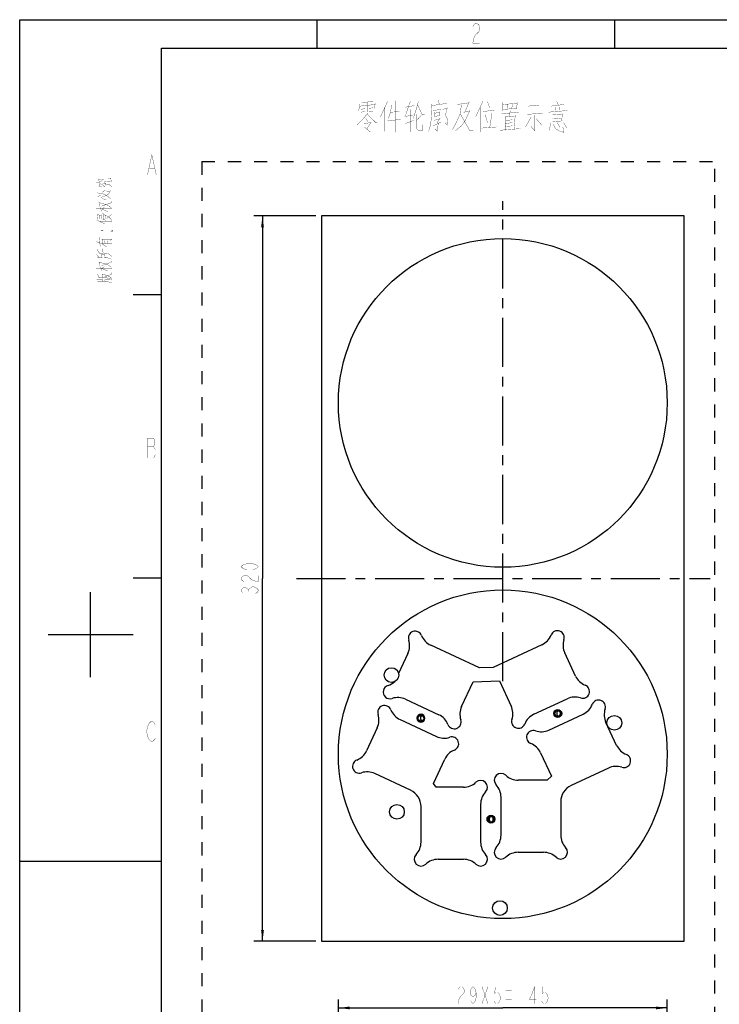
# Model space of a CAD drawing. Header units: millimetres. Extents: x 0 to 420, y 0 to 297.
# Tile 6 of 18: x 0 to 123, y 123 to 297. Entities that reach past the tile are written whole.
import ezdxf

# ---------------------------------------------------------------- set-up
doc = ezdxf.new("R2010")
doc.units = ezdxf.units.MM
doc.header["$LTSCALE"] = 23.1
doc.linetypes.add('CENTER', pattern=[0.6, 0.375, -0.075, 0.075, -0.075])
doc.linetypes.add('DASHED', pattern=[0.2, 0.1, -0.1])
doc.layers.get('0').update_dxf_attribs({"linetype": 'CONTINUOUS'})
for name, color, linetype in [('11KW_MOTOR_DDXF_CONTINUOUS_LINE', 7, 'CONTINUOUS'), ('11KW_MOTOR_DRIVE_SDXF_DIMENSION', 7, 'CONTINUOUS'), ('11KW_MOTOR_DRIVE_SRQ_INDXF_AXIS', 7, 'CONTINUOUS'), ('13KW_HVAC_SRQ_DXF_FORMAT', 7, 'CONTINUOUS'), ('13KW_HVAC_SRQ_DXF_TEXT', 7, 'CONTINUOUS'), ('50_ALL_DETAILS', 7, 'CONTINUOUS')]:
    doc.layers.add(name, color=color, linetype=linetype)
doc.styles.get("Standard").update_dxf_attribs({"font": 'txt', "width": 0.7})
doc.dimstyles.new('DIMSTYLE_10', dxfattribs={"dimtxt": 3, "dimasz": 2, "dimexe": 1.5, "dimexo": 1, "dimgap": 0.75, "dimtad": 1, "dimdec": 0, "dimlfac": 2.5, "dimdsep": 46, "dimtxsty": 'Standard', "dimblk": '_FILLED', "dimblk1": '_FILLED', "dimblk2": '_FILLED', "dimcen": 0.09, "dimazin": 2, "dimtp": 0.01, "dimtm": 0.01, "dimtfac": 1, "dimtdec": 0, "dimtofl": 0, "dimtmove": 0, "dimatfit": 3, "dimldrblk": '_FILLED', "dimfxl": 0, "dimtolj": 1, "dimarcsym": 0})
doc.dimstyles.new('DIMSTYLE_12', dxfattribs={"dimtxt": 3, "dimasz": 2, "dimexe": 1.5, "dimexo": 1, "dimgap": 0.75, "dimtad": 1, "dimlfac": 2.5, "dimdsep": 46, "dimtxsty": 'Standard', "dimblk": '_FILLED', "dimblk1": '_FILLED', "dimblk2": '_FILLED', "dimcen": 0.09, "dimazin": 2, "dimtp": 0.01, "dimtm": 0.01, "dimtfac": 1, "dimtofl": 0, "dimtmove": 0, "dimatfit": 3, "dimldrblk": '_FILLED', "dimfxl": 0, "dimtolj": 1, "dimarcsym": 0})

# ---------------------------------------------------------------- blocks, each defined once
blk = doc.blocks.new('_FILLED')
at = {"color": 0, "linetype": 'ByBlock'}
blk.add_solid([(0, 0), (-1, 0.125), (-1, -0.125)], dxfattribs=at)
blk = doc.blocks.new('*D50')
at = {"layer": '11KW_MOTOR_DRIVE_SDXF_DIMENSION', "color": 2, "linetype": 'Continuous'}
for p, q in [((56.22, 108.99), (56.22, 124.12)), ((114.22, 108.99), (114.22, 124.12)), ((56.22, 122.62), (85.22, 122.62)), ((114.22, 122.62), (85.22, 122.62))]:
    blk.add_line(p, q, dxfattribs=at)
at = {"layer": '11KW_MOTOR_DRIVE_SDXF_DIMENSION', "color": 2, "linetype": 'Continuous', "xscale": 2, "yscale": 2, "zscale": 2, "rotation": 180}
blk.add_blockref('_FILLED', (56.22, 122.62), dxfattribs=at)
at = {"layer": '11KW_MOTOR_DRIVE_SDXF_DIMENSION', "color": 2, "linetype": 'Continuous', "xscale": 2, "yscale": 2, "zscale": 2}
blk.add_blockref('_FILLED', (114.22, 122.62), dxfattribs=at)
blk = doc.blocks.new('*D53')
at = {"layer": '11KW_MOTOR_DRIVE_SDXF_DIMENSION', "color": 2, "linetype": 'Continuous'}
for p, q in [((52.22, 262.38), (41.33, 262.38)), ((42.83, 262.38), (42.83, 198.38)), ((42.83, 134.38), (42.83, 198.38)), ((52.22, 134.38), (41.33, 134.38))]:
    blk.add_line(p, q, dxfattribs=at)
at = {"layer": '11KW_MOTOR_DRIVE_SDXF_DIMENSION', "color": 2, "linetype": 'Continuous', "xscale": 2, "yscale": 2, "zscale": 2}
for p, rotation in [((42.83, 262.38), 90), ((42.83, 134.38), 270)]:
    blk.add_blockref('_FILLED', p, dxfattribs=dict(at, rotation=rotation))

msp = doc.modelspace()

# ---------------------------------------------------------------- linework, layer by layer
at = {"layer": '11KW_MOTOR_DDXF_CONTINUOUS_LINE', "color": 7, "linetype": 'Continuous'}
for p, q in [((53.2212, 262.3804), (53.2212, 134.3804)), ((117.2212, 262.3804), (53.2212, 262.3804)), ((117.2212, 134.3804), (117.2212, 262.3804)), ((81.1132, 182.6122), (72.5032, 186.6271)), ((92.1299, 186.7103), (83.5206, 182.694)), ((68.4899, 185.1664), (66.8466, 181.6423)), ((98.0375, 181.1903), (96.1434, 185.2503)), ((83.5206, 182.694), (81.1132, 182.6122)), ((77.9434, 175.8148), (79.9753, 180.1721)), ((79.9753, 180.1721), (84.6234, 180.3301)), ((84.6234, 180.3301), (86.6914, 175.8971)), ((68.0572, 177.0928), (73.9302, 174.3541)), ((90.705, 174.4371), (96.5775, 177.1767)), ((93.3367, 171.6511), (99.391, 174.4742)), ((63.0735, 172.0503), (61.1801, 167.99)), ((67.0867, 173.511), (73.5035, 170.5189)), ((105.2976, 168.9531), (103.4043, 173.0135)), ((91.876, 167.6378), (93.7905, 163.5322)), ((72.9731, 162.2356), (74.9642, 166.5056)), ((68.9445, 161.0372), (62.6408, 163.9767)), ((93.7905, 163.5322), (93.0173, 162.8034)), ((103.8369, 164.9398), (97.2768, 161.8808)), ((73.4485, 161.5698), (72.9731, 162.2356)), ((93.0173, 162.8034), (87.9291, 162.8034)), ((78.2922, 161.5698), (73.4485, 161.5698)), ((70.7921, 151.8697), (70.7921, 158.137)), ((81.3121, 158.5498), (81.3121, 151.8697)), ((84.9092, 153.1033), (84.9092, 159.7834)), ((95.4292, 158.9806), (95.4292, 153.1033)), ((87.9291, 150.0834), (92.4092, 150.0834)), ((73.8121, 148.8498), (78.2922, 148.8498)), ((53.2212, 134.3804), (117.2212, 134.3804))]:
    msp.add_line(p, q, dxfattribs=at)
at = {"layer": '11KW_MOTOR_DDXF_CONTINUOUS_LINE', "color": 4, "linetype": 'Continuous'}
for centre in [(85.2212, 229.3804), (85.2212, 167.3804)]:
    msp.add_circle(centre, 29, dxfattribs=at)
at = {"layer": '11KW_MOTOR_DDXF_CONTINUOUS_LINE', "color": 7, "linetype": 'Continuous'}
for centre, radius in [((65.5787, 181.3549), 1.3), ((70.7762, 173.7379), 0.5), ((94.9083, 174.5714), 0.7), ((94.9083, 174.5714), 0.5), ((104.8979, 172.9221), 1.3), ((66.5439, 157.2249), 1.3), ((83.1354, 155.9266), 0.7), ((83.1354, 155.9266), 0.5), ((84.7035, 140.2345), 1.3)]:
    msp.add_circle(centre, radius, dxfattribs=at)
for centre, radius, start, end in [((69.7662, 187.9034), 1.2, 21.657897, 198.341414), ((73.8556, 189.5273), 3.2, 201.657897, 244.999656), ((90.777, 189.6103), 3.2, 295.009801, 338.351559), ((94.8667, 187.9871), 1.2, 341.668043, 158.351559), ((65.5897, 186.5188), 3.2, 334.999656, 18.341414), ((99.0434, 186.6032), 3.2, 161.668043, 205.009801), ((100.9375, 182.5431), 3.2, 205.009801, 248.351559), ((65.3202, 178.3691), 1.2, 107.03582, 288.341414), ((64.0311, 182.576), 3.2, 287.03582, 312.028194), ((99.3143, 178.4535), 1.2, 251.668043, 68.351559), ((66.7048, 174.1926), 3.2, 64.999656, 108.341414), ((97.9304, 174.2768), 3.2, 71.668043, 115.009801), ((64.3497, 174.7873), 1.2, 21.658289, 198.341805), ((80.8436, 174.4624), 3.2, 154.999656, 198.341414), ((83.7915, 174.5443), 3.2, 341.668043, 25.009801), ((98.0386, 177.3744), 3.2, 294.999991, 338.34175), ((102.128, 175.7505), 1.2, 341.658233, 158.34175), ((60.1733, 173.4027), 3.2, 335.000047, 18.341805), ((68.4391, 176.4112), 3.2, 201.658289, 245.000047), ((70.7762, 173.7379), 0.7, 180, 178.322329), ((72.5778, 171.454), 3.2, 21.657897, 64.999656), ((92.0578, 171.5372), 3.2, 115.009801, 158.351559), ((106.3044, 174.3659), 3.2, 161.658233, 204.999991), ((76.6672, 173.0778), 1.2, 201.657897, 18.341414), ((87.9682, 173.1604), 1.2, 161.668043, 338.351559), ((74.8559, 173.419), 3.2, 245.000047, 288.341805), ((76.2405, 169.2426), 1.2, 291.658289, 108.341805), ((90.5997, 170.3748), 1.2, 71.658233, 248.34175), ((91.9843, 174.5512), 3.2, 251.658233, 294.999991), ((88.9758, 166.2854), 3.2, 24.999991, 68.34175), ((108.1978, 170.3055), 3.2, 204.999991, 248.34175), ((58.2799, 169.3423), 3.2, 291.658289, 335.000047), ((77.8644, 165.1532), 3.2, 111.658289, 155.000047), ((106.5739, 166.2161), 1.2, 251.658233, 68.34175), ((59.9038, 165.253), 1.2, 111.658289, 288.341805), ((105.1893, 162.0397), 3.2, 71.658233, 114.999991), ((61.2884, 161.0765), 3.2, 65.000047, 108.341805), ((84.9092, 162.8034), 1.2, 46.658242, 223.341758), ((87.9291, 166.0034), 3.2, 226.658242, 270), ((78.2922, 164.7698), 3.2, 270, 313.341758), ((81.3121, 161.5698), 1.2, 316.658242, 133.341758), ((81.7092, 159.7834), 3.2, 0, 43.341758), ((98.6292, 158.9806), 3.2, 114.999991, 180), ((67.5921, 158.137), 3.2, 0, 65.000047), ((84.5121, 158.5498), 3.2, 136.658242, 180), ((81.7092, 153.1033), 3.2, 316.658242, 360), ((98.6292, 153.1033), 3.2, 180, 223.341758), ((67.5921, 151.8697), 3.2, 316.658242, 360), ((84.5121, 151.8697), 3.2, 180, 223.341758), ((70.7921, 148.8498), 1.2, 136.658242, 313.341758), ((81.3121, 148.8498), 1.2, 226.658242, 43.341758), ((84.9092, 150.0834), 1.2, 136.658242, 313.341758), ((87.9291, 146.8834), 3.2, 90, 133.341758), ((92.4092, 146.8834), 3.2, 46.658242, 90), ((95.4292, 150.0834), 1.2, 226.658242, 43.341758), ((73.8121, 145.6498), 3.2, 90, 133.341758), ((78.2922, 145.6498), 3.2, 46.658242, 90)]:
    msp.add_arc(centre, radius, start, end, dxfattribs=at)
at = {"layer": '11KW_MOTOR_DDXF_CONTINUOUS_LINE', "color": 2, "linetype": 'Continuous'}
for centre in [(70.7762, 173.7379), (94.9083, 174.5714), (83.1354, 155.9266)]:
    msp.add_arc(centre, 0.6, 255, 195, dxfattribs=at)
at = {"layer": '11KW_MOTOR_DDXF_CONTINUOUS_LINE', "color": 7, "linetype": 'Continuous'}
for points, knots in [([(71.153, 174.0582), (71.1303, 174.0793), (71.0777, 174.114), (70.9562, 174.1278), (70.823, 174.0509), (70.7211, 173.9116), (70.6814, 173.7972), (70.6814, 173.7379)], [0, 0, 0, 0, 0.13287012, 0.26171086, 0.50448221, 0.74545396, 1, 1, 1, 1]), ([(95.1757, 174.991), (95.1482, 175.005), (95.0874, 175.0226), (94.9665, 175.0035), (94.8464, 174.9072), (94.7555, 174.7527), (94.7302, 174.6325), (94.7302, 174.5714)], [0, 0, 0, 0, 0.12950872, 0.25617308, 0.49927578, 0.74384035, 1, 1, 1, 1]), ([(94.7302, 174.5714), (94.7302, 174.546), (94.7389, 174.4474), (94.7773, 174.3522), (94.8179, 174.2912)], [0, 0, 0, 0, 0.25799191, 1, 1, 1, 1]), ([(94.8179, 174.2912), (94.8515, 174.2409), (94.9092, 174.1788), (94.9833, 174.1442), (95.003, 174.138)], [0, 0, 0, 0, 0.74577943, 1, 1, 1, 1]), ([(95.3045, 174.2799), (95.3304, 174.3233), (95.4028, 174.5102), (95.3805, 174.7352), (95.3046, 174.863)], [0, 0, 0, 0, 0.25370497, 1, 1, 1, 1]), ([(70.6814, 173.7379), (70.6814, 173.6802), (70.7186, 173.5689), (70.8164, 173.4331), (70.9404, 173.3538), (71.058, 173.3564), (71.112, 173.3845), (71.1358, 173.4028)], [0, 0, 0, 0, 0.25537161, 0.49641208, 0.73946141, 0.86700063, 1, 1, 1, 1]), ([(83.1866, 156.4224), (83.131, 156.4234), (83.0187, 156.3817), (82.91, 156.2513), (82.8439, 156.0959), (82.8289, 155.9831), (82.8289, 155.9266)], [0, 0, 0, 0, 0.24974394, 0.49672338, 0.74599886, 1, 1, 1, 1]), ([(82.8289, 155.9266), (82.8289, 155.87), (82.8439, 155.7574), (82.9099, 155.602), (83.0185, 155.4717), (83.1306, 155.4299), (83.1862, 155.4307)], [0, 0, 0, 0, 0.25401864, 0.50332162, 0.75030829, 1, 1, 1, 1]), ([(83.4334, 155.5938), (83.4947, 155.6912), (83.5537, 155.9268), (83.4945, 156.1624), (83.4332, 156.2597)], [0, 0, 0, 0, 0.50000777, 1, 1, 1, 1])]:
    msp.add_open_spline(points, degree=3, knots=knots, dxfattribs=at)
for points in [[(95.003, 174.138), (95.0582, 174.1205), (95.1247, 174.1257), (95.1762, 174.1522)], [(83.4332, 156.2597), (83.3929, 156.3237), (83.3328, 156.3824), (83.2618, 156.4082)], [(83.2618, 155.445), (83.333, 155.4709), (83.3931, 155.5297), (83.4334, 155.5938)]]:
    msp.add_open_spline(points, degree=3, dxfattribs=at)
at = {"layer": '11KW_MOTOR_DRIVE_SDXF_DIMENSION', "color": 2, "linetype": 'Continuous', "const_width": 0.05}
for points in [[(42.0753, 200.4804), (41.8253, 200.2179), (41.5753, 200.0867), (41.0753, 199.9554), (40.0753, 199.9554), (39.5753, 200.0867), (39.3253, 200.2179), (39.0753, 200.4804), (39.3253, 200.7429), (39.5753, 200.8742), (40.0753, 201.0054), (41.0753, 201.0054), (41.5753, 200.8742), (41.8253, 200.7429), (42.0753, 200.4804)], [(39.5753, 197.8554), (39.3253, 197.9867), (39.0753, 198.2492), (39.0753, 198.5117), (39.3253, 198.7742), (39.5753, 198.9054), (40.0753, 198.9054), (40.3253, 198.7742)], [(40.3253, 198.7742), (40.8253, 198.2492), (41.3253, 197.9867), (42.0753, 197.8554), (42.0753, 198.9054)], [(39.3253, 195.8867), (39.0753, 196.1492), (39.0753, 196.4117), (39.3253, 196.6742), (39.5753, 196.8054), (39.8253, 196.8054), (40.0753, 196.6742), (40.3253, 196.4117), (40.5753, 196.6742)], [(40.3253, 196.1492), (40.3253, 196.4117)], [(40.5753, 196.6742), (41.0753, 196.9367), (41.3253, 196.9367)], [(41.3253, 196.9367), (41.8253, 196.6742), (42.0753, 196.4117), (42.0753, 196.1492), (41.8253, 195.8867), (41.5753, 195.7554)], [(78.265, 125.1223), (77.74, 124.6223), (77.4775, 124.1223), (77.3462, 123.3723), (78.3962, 123.3723)], [(77.3462, 125.8723), (77.4775, 126.1223), (77.74, 126.3723), (78.0025, 126.3723), (78.265, 126.1223), (78.3962, 125.8723), (78.3962, 125.3723), (78.265, 125.1223)], [(80.4962, 125.3723), (80.365, 124.8723), (79.9712, 124.6223), (79.5775, 124.8723), (79.4462, 125.3723), (79.5775, 125.8723), (79.7087, 126.1223), (79.9712, 126.3723), (80.2337, 126.1223), (80.365, 125.8723), (80.4962, 125.3723), (80.4962, 124.3723), (80.365, 123.8723), (80.2337, 123.6223), (79.9712, 123.3723), (79.7087, 123.6223), (79.5775, 123.8723)], [(81.5462, 123.3723), (82.5962, 126.3723)], [(81.5462, 126.3723), (82.5962, 123.3723)], [(84.6962, 126.3723), (83.9087, 126.3723), (83.7775, 125.1223), (84.04, 125.3723), (84.3025, 125.3723), (84.565, 125.1223), (84.6962, 124.8723), (84.8275, 124.3723), (84.6962, 123.8723), (84.565, 123.6223), (84.3025, 123.3723), (84.04, 123.3723), (83.7775, 123.6223), (83.6462, 123.8723)], [(85.7462, 125.6223), (86.7962, 125.6223)], [(88.3712, 126.3723), (88.3712, 123.3723)], [(90.865, 123.3723), (90.865, 126.3723), (89.9462, 124.1223), (91.1275, 124.1223)], [(93.0962, 126.3723), (92.3087, 126.3723), (92.1775, 125.1223), (92.44, 125.3723), (92.7025, 125.3723), (92.965, 125.1223), (93.0962, 124.8723), (93.2275, 124.3723), (93.0962, 123.8723), (92.965, 123.6223), (92.7025, 123.3723), (92.44, 123.3723), (92.1775, 123.6223), (92.0462, 123.8723)], [(85.7462, 124.1223), (86.7962, 124.1223)]]:
    msp.add_lwpolyline(points, dxfattribs=at)
at = {"layer": '11KW_MOTOR_DRIVE_SRQ_INDXF_AXIS', "color": 7, "linetype": 'CENTER'}
msp.add_line((85.2212, 180.2864), (85.2212, 264.9924), dxfattribs=at)
at = {"layer": '13KW_HVAC_SRQ_DXF_FORMAT', "color": 2, "linetype": 'Continuous'}
for p, q in [((0, 0), (0, 297)), ((0, 297), (420, 297)), ((52.5, 292), (52.5, 297)), ((105, 292), (105, 297)), ((20, 248.5), (25, 248.5)), ((20, 198.5), (25, 198.5)), ((12.5, 181), (12.5, 196)), ((5, 188.5), (20, 188.5)), ((0, 148.5), (25, 148.5))]:
    msp.add_line(p, q, dxfattribs=at)
at = {"layer": '13KW_HVAC_SRQ_DXF_FORMAT', "color": 7, "linetype": 'Continuous'}
for p, q in [((25, 5), (25, 292)), ((25, 292), (415, 292))]:
    msp.add_line(p, q, dxfattribs=at)
at = {"layer": '13KW_HVAC_SRQ_DXF_FORMAT', "color": 2, "linetype": 'Continuous', "const_width": 0.05}
for points in [[(28.0436, 296.347), (28.0436, 292.847)], [(79.9311, 295.7637), (80.0842, 296.0553), (80.3905, 296.347), (80.6967, 296.347), (81.003, 296.0553), (81.1561, 295.7637), (81.1561, 295.1803), (81.003, 294.8887), (80.6967, 294.597), (80.3905, 294.3053), (80.0842, 293.722), (79.9311, 292.847), (81.1561, 292.847)], [(22.5482, 269.6554), (23.3138, 273.1554), (24.0794, 269.6554)], [(22.8544, 270.8221), (23.7732, 270.8221)], [(13.5177, 268.1892), (13.9048, 268.3392)], [(13.9048, 268.8892), (14.3887, 268.7892)], [(14.0983, 267.5892), (13.9532, 268.8892)], [(13.9532, 267.6392), (14.4854, 267.5392)], [(14.1951, 268.3392), (14.679, 268.7892)], [(14.1951, 268.0392), (14.5822, 267.8892), (15.0177, 267.4892)], [(14.6306, 268.0892), (15.3564, 267.9892), (15.8887, 267.8392), (16.2758, 267.4892)], [(14.679, 268.7892), (14.7758, 268.8892)], [(14.9693, 268.4392), (15.9854, 268.3892), (16.1306, 268.4392), (16.0822, 269.0392), (15.55, 268.9892)], [(15.1145, 267.6392), (15.0177, 268.4392)], [(13.7112, 266.4392), (14.6306, 266.2892), (15.3564, 265.9892), (16.0822, 265.3392)], [(13.7596, 265.7892), (14.2919, 266.0392)], [(14.3403, 265.6392), (15.2112, 265.9392), (15.6951, 266.2392), (15.9854, 266.7892), (15.308, 266.6392)], [(14.5822, 266.5392), (15.0661, 266.9392)], [(16.179, 263.7892), (15.7919, 264.0892), (15.2112, 264.3892), (13.9048, 264.7392)], [(14.0016, 264.6892), (14.1467, 264.0892)], [(14.4371, 264.0892), (16.1306, 264.6892), (16.1306, 264.9392)], [(14.5822, 265.3892), (15.308, 265.2892)], [(13.4693, 263.6392), (16.2758, 263.6392)], [(13.6145, 262.5892), (14.3887, 262.4892)], [(13.808, 261.7892), (13.7112, 262.5892)], [(14.1467, 261.8892), (14.0016, 262.4892)], [(14.2919, 263.8892), (14.3887, 263.1892)], [(15.55, 263.1392), (14.3887, 263.6392)], [(14.5338, 261.7892), (14.3887, 262.5892)], [(14.5338, 263.6392), (14.9209, 263.8892)], [(14.5822, 262.7892), (15.0177, 262.6392)], [(14.8725, 261.6892), (14.7274, 262.7392)], [(14.9693, 262.5392), (15.6467, 262.2392), (16.0338, 261.8892), (16.2758, 261.5392)], [(15.2112, 261.8892), (15.0661, 262.4892)], [(15.3564, 261.9392), (16.2274, 262.6392), (16.2274, 262.8892)], [(13.5661, 261.6392), (14.9693, 260.9892)], [(14.1467, 261.3892), (16.2758, 261.3892)], [(14.7274, 261.6892), (15.2112, 261.6392)], [(14.4209, 259.8392), (14.6709, 259.8392), (14.4209, 259.708), (14.4209, 259.8392)], [(16.4209, 259.8392), (16.4209, 259.708), (16.1709, 259.708), (16.4209, 259.8392)], [(13.5177, 257.8392), (14.4854, 257.4892), (15.3564, 256.8892)], [(14.1951, 256.9892), (14.05, 258.6392)], [(14.4371, 258.2892), (16.2758, 258.2892), (15.9854, 257.9892)], [(14.4854, 257.4892), (16.2758, 257.4892)], [(14.6306, 257.4892), (14.5338, 258.2892)], [(15.0661, 257.4892), (14.9693, 258.0892)], [(15.4532, 258.0892), (15.55, 257.4892)], [(13.5661, 255.5892), (13.9532, 255.0392)], [(13.6629, 256.4392), (14.05, 255.8392)], [(13.808, 255.8392), (15.308, 255.7392), (15.6467, 255.6892), (16.2758, 255.2392)], [(14.2919, 255.5392), (15.0177, 255.4892)], [(14.4854, 255.0392), (14.3887, 255.5392)], [(14.7274, 255.7892), (14.5822, 256.5892)], [(14.6306, 256.2392), (16.3241, 256.2392)], [(15.0661, 254.9892), (15.0177, 255.4892)], [(13.7112, 255.0392), (15.308, 254.9892), (15.6467, 254.9392), (16.2274, 254.7392)], [(16.179, 253.2892), (15.7919, 253.5892), (15.2112, 253.8892), (13.9048, 254.2392)], [(14.0016, 254.1892), (14.1467, 253.5892)], [(14.4371, 253.5892), (16.1306, 254.1892), (16.1306, 254.4392)], [(13.4693, 253.1392), (16.2758, 253.1392)], [(13.6145, 252.1392), (14.05, 251.5392)], [(14.2919, 253.3892), (14.3887, 252.6892)], [(15.55, 252.6392), (14.3887, 253.1392)], [(14.4854, 252.1392), (15.308, 251.8892), (15.8887, 251.6392), (16.2758, 251.3392)], [(14.5338, 253.1392), (14.9209, 253.3892)], [(14.6306, 251.5392), (14.5338, 252.0892)], [(14.9693, 251.5892), (16.179, 252.0892), (16.179, 252.3892)], [(13.5661, 251.1392), (14.5822, 251.1392)], [(13.7112, 251.5392), (15.1145, 251.4892), (15.8403, 251.3392), (16.2758, 251.1392)], [(13.7112, 250.7892), (15.308, 250.7892), (15.8403, 250.6892), (16.2274, 250.5392)], [(14.6306, 250.7892), (14.5338, 251.2892)], [(14.9693, 251.0892), (15.9371, 251.0892)], [(15.0661, 250.7892), (15.0177, 251.0892)], [(22.5482, 223.1554), (22.5482, 219.6554), (23.6201, 219.6554), (23.7732, 219.9471), (23.9263, 220.2388), (23.9263, 221.1138), (23.7732, 221.4054), (23.6201, 221.6971), (23.7732, 221.9888), (23.7732, 222.8638), (23.6201, 223.1554), (22.5482, 223.1554)], [(22.5482, 221.6971), (23.6201, 221.6971)], [(23.9263, 170.2388), (23.7732, 169.9471), (23.4669, 169.6554), (23.1607, 169.6554), (22.8544, 169.9471), (22.7013, 170.2388), (22.5482, 170.5304), (22.3951, 171.4054), (22.5482, 172.2804), (22.7013, 172.5721), (22.8544, 172.8638), (23.1607, 173.1554), (23.4669, 173.1554), (23.7732, 172.8638), (23.9263, 172.5721)]]:
    msp.add_lwpolyline(points, dxfattribs=at)
at = {"layer": '13KW_HVAC_SRQ_DXF_TEXT', "color": 2, "linetype": 'Continuous', "const_width": 0.05}
for points in [[(60.0144, 282.1345), (59.8144, 280.9732)], [(60.0144, 281.7474), (62.7144, 282.0377)], [(60.3144, 282.3281), (62.3144, 282.6184)], [(61.3144, 282.4249), (61.3144, 280.6829)], [(61.6144, 281.3603), (62.3144, 281.4571)], [(62.7144, 282.2313), (62.5144, 281.3603)], [(64.9144, 282.6184), (63.6144, 279.812)], [(64.4144, 281.4571), (64.4144, 277.2958)], [(65.6144, 281.941), (65.4144, 280.6829), (65.0144, 279.5216)], [(66.2144, 282.7152), (66.2144, 277.1023)], [(68.9144, 282.6184), (68.0144, 280.0055)], [(68.0144, 281.5539), (69.6144, 281.8442)], [(70.3144, 282.5216), (69.9144, 281.07), (69.4144, 279.6184)], [(70.2144, 281.941), (71.0144, 280.199), (71.4144, 280.199)], [(72.7144, 282.1345), (72.6144, 280.0055), (72.5144, 278.5539), (72.1144, 277.2958)], [(72.7144, 281.8442), (75.3144, 282.2313)], [(73.6144, 281.6507), (73.6144, 281.1668)], [(73.8144, 282.8119), (74.0144, 282.1345)], [(75.4144, 281.4571), (75.1144, 280.199)], [(77.9144, 282.0377), (77.7144, 280.3926), (76.8144, 278.4571)], [(79.2144, 282.3281), (77.1144, 282.0377)], [(78.5144, 280.6829), (79.3144, 282.5216)], [(81.7144, 282.6184), (80.4144, 279.812)], [(81.2144, 281.4571), (81.2144, 277.1991)], [(82.5144, 282.5216), (82.9144, 281.4571)], [(85.2144, 282.4249), (85.2144, 280.8765)], [(87.7144, 282.2313), (85.2144, 282.0377)], [(86.1144, 282.0377), (86.1144, 281.3603)], [(86.9144, 282.0377), (86.8144, 281.3603)], [(87.6144, 281.3603), (87.8144, 282.4249)], [(89.7144, 281.7474), (91.6144, 281.941)], [(93.7144, 281.7474), (96.0144, 282.0377)], [(94.6144, 280.9732), (94.4144, 281.5539)], [(94.7144, 282.6184), (95.0144, 281.941)], [(95.3144, 281.6507), (95.1144, 280.9732)], [(60.2144, 281.1668), (60.9144, 281.3603)], [(60.2144, 280.6829), (60.9144, 280.7797)], [(61.4144, 280.4894), (60.5144, 279.4248)], [(61.3144, 280.2958), (62.8144, 278.8442), (63.1144, 278.8442)], [(61.6144, 280.7797), (62.3144, 280.8765)], [(65.4144, 280.6829), (67.1144, 280.7797)], [(67.9144, 279.9087), (69.4144, 280.199)], [(68.9144, 281.1668), (68.9144, 277.1991)], [(70.0144, 280.2958), (70.0144, 277.7797)], [(70.0144, 279.2313), (70.8144, 280.1023)], [(72.9144, 280.9732), (74.3144, 281.1668)], [(73.2144, 280.6829), (73.2144, 279.812)], [(73.2144, 280.4894), (74.1144, 280.6829)], [(73.2144, 279.9087), (74.1144, 280.1023)], [(74.0144, 280.1023), (74.1144, 280.7797)], [(74.6144, 281.3603), (74.6144, 277.2958)], [(74.6144, 281.1668), (75.3144, 281.3603)], [(75.1144, 280.1023), (75.5144, 279.3281), (75.4144, 278.3603), (75.0144, 278.8442)], [(76.8144, 277.3926), (77.8144, 278.1668), (78.5144, 279.0378), (79.4144, 280.9732)], [(77.7144, 280.3926), (79.4144, 277.3926), (80.0144, 277.3926)], [(79.3144, 280.7797), (78.3144, 280.6829)], [(81.7144, 280.7797), (83.8144, 281.07)], [(82.1144, 280.2958), (82.5144, 278.8442)], [(83.3144, 280.4894), (82.9144, 277.9732)], [(85.0144, 280.3926), (88.0144, 280.6829)], [(85.2144, 281.1668), (87.8144, 281.3603)], [(85.6144, 280.0055), (85.6144, 277.4894)], [(87.3144, 280.0055), (85.6144, 279.812)], [(86.5144, 280.9732), (86.4144, 279.812)], [(87.2144, 277.6829), (87.4144, 280.199)], [(90.2144, 279.812), (89.2144, 278.07)], [(89.4144, 280.2958), (92.3144, 280.4894)], [(90.8144, 280.199), (90.8144, 277.3926), (90.2144, 278.1668)], [(93.3144, 280.6829), (96.6144, 280.9732)], [(94.0144, 280.3926), (94.0144, 278.7474)], [(94.0144, 280.199), (95.6144, 280.2958)], [(95.7144, 280.3926), (95.6144, 279.1345)], [(60.5144, 279.4248), (59.5144, 278.4571)], [(60.7144, 278.6507), (61.9144, 278.8442)], [(60.8144, 278.07), (61.8144, 277.1991)], [(61.0144, 279.6184), (61.4144, 279.0378)], [(62.0144, 278.941), (61.2144, 277.6829)], [(64.9144, 279.1345), (67.3144, 279.4248)], [(68.0144, 278.6507), (69.5144, 279.2313)], [(70.0144, 277.7797), (70.3144, 277.4894), (71.1144, 277.4894), (71.1144, 278.4571)], [(72.9144, 278.2636), (74.3144, 278.941)], [(73.1144, 279.2313), (74.1144, 279.5216)], [(73.8144, 278.7474), (73.7144, 277.2958), (73.3144, 277.6829)], [(74.2144, 279.6184), (73.7144, 278.941)], [(73.7144, 279.0378), (73.8144, 278.6507)], [(76.8144, 278.4571), (76.3144, 277.5861)], [(81.5144, 277.8765), (84.1144, 278.07)], [(85.6144, 279.2313), (86.9144, 279.3281)], [(86.9144, 278.8442), (85.6144, 278.6507)], [(85.6144, 278.1668), (86.9144, 278.2636)], [(91.1144, 279.5216), (92.1144, 278.3603)], [(93.7144, 278.8442), (93.4144, 277.4894)], [(94.0144, 279.5216), (95.4144, 279.6184)], [(95.7144, 279.1345), (94.0144, 279.0378)], [(94.1144, 278.5539), (94.5144, 277.7797), (95.1144, 277.3926), (96.0144, 277.1023), (95.8144, 278.07)], [(94.8144, 278.8442), (95.3144, 277.9732)], [(95.9144, 278.8442), (96.5144, 277.8765)], [(84.7144, 277.4894), (88.3144, 277.7797)]]:
    msp.add_lwpolyline(points, dxfattribs=at)
at = {"layer": '50_ALL_DETAILS', "color": 7, "linetype": 'DASHED'}
for p, q in [((32.1198, 271.9631), (32.1198, 46.6058)), ((32.1198, 271.9631), (122.6119, 271.9631)), ((122.6119, 46.6058), (122.6119, 271.9631))]:
    msp.add_line(p, q, dxfattribs=at)
at = {"layer": '50_ALL_DETAILS', "color": 7, "linetype": 'CENTER'}
msp.add_line((48.8314, 198.3804), (121.8228, 198.3804), dxfattribs=at)

# ---------------------------------------------------------------- dimensions: what is measured, and where the dimension line sits
at = {"layer": '11KW_MOTOR_DRIVE_SDXF_DIMENSION', "color": 2, "linetype": 'Continuous'}
dim = msp.add_linear_dim(base=(42.8253, 134.3804), p1=(53.2212, 262.3804), p2=(53.2212, 134.3804), angle=270, dimstyle='DIMSTYLE_12', dxfattribs=at)
dim.commit()
dim.dimension.update_dxf_attribs({"geometry": '*D53', "text_midpoint": (42.8253, 195.2304), "dimtype": 160})
dim = msp.add_linear_dim(base=(114.2212, 122.6223), p1=(56.2212, 107.9941), p2=(114.2212, 107.9941), text='29X5=<>', dimstyle='DIMSTYLE_10', dxfattribs=at)
dim.commit()
dim.dimension.update_dxf_attribs({"geometry": '*D50', "text_midpoint": (76.8212, 122.6223), "dimtype": 160})

doc.saveas('drawing.dxf')
